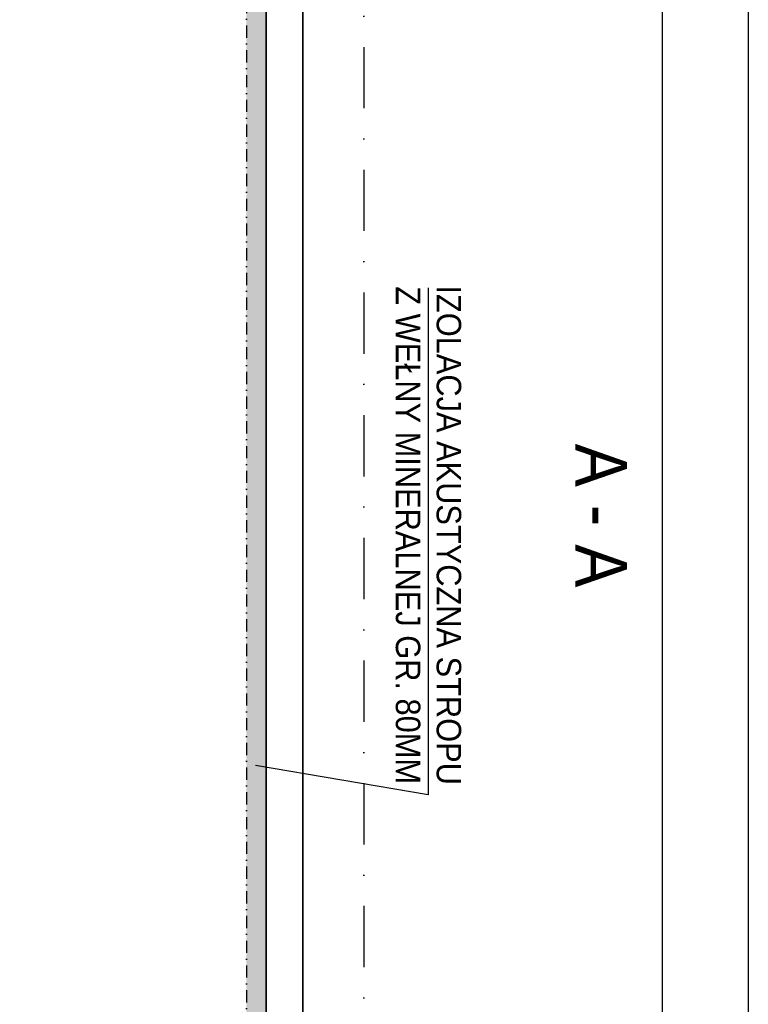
# Model space of a CAD drawing. Header units: millimetres. Extents: x -15538 to -14053, y -265397 to -264347.
# Tile 34 of 35: x -14350 to -14053, y -265129 to -264727. Entities that reach past the tile are written whole.
import ezdxf

# ---------------------------------------------------------------- set-up
doc = ezdxf.new("R2010")
doc.units = ezdxf.units.MM
doc.linetypes.add('ACAD_ISO05W100', pattern=[33, 24, -3, 0, -3, 0, -3])
doc.linetypes.add('DASHDOT2', pattern=[0.5, 0.25, -0.125, 0, -0.125])
doc.layers.get('0').update_dxf_attribs({"color": 20, "lineweight": 35})
for name, color, linetype in [('-- Budynek', 35, 'Continuous'), ('-- OPIS', 11, 'Continuous'), ('-- RAMKA', 11, 'Continuous'), ('Oś', 1, 'ACAD_ISO05W100')]:
    doc.layers.add(name, color=color, linetype=linetype)
doc.layers.add('-- CO_opis', color=11, linetype='Continuous', lineweight=0)
doc.styles.add('INSTADT', font='arial.ttf', dxfattribs={"width": 0.9})

# ---------------------------------------------------------------- blocks, each defined once
blk = doc.blocks.new('*U356')
at = {"layer": '-- RAMKA', "color": 50}
blk.add_lwpolyline([(0, 2970), (2100, 2970), (2100, 0), (0, 0)], close=True, dxfattribs=at)
at = {"layer": '-- RAMKA', "color": 11}
blk.add_lwpolyline([(300, 69.39), (2030, 69.39), (2030, 2900), (300, 2900)], close=True, dxfattribs=at)

msp = doc.modelspace()

# ---------------------------------------------------------------- hatches: boundary and pattern name
at = {"layer": 'Oś', "linetype": 'DASHDOT2', "ltscale": 300}
h = msp.add_hatch(dxfattribs=at)
h.set_pattern_fill('HONEY', color=50, scale=1.5, angle=45)
h.set_pattern_definition([(45, (-145794.732, -213145.5314), (2.13497036, 7.96781778), [4.7625, -9.525]), (165, (-145794.732, -213145.5314), (-7.96781779, -2.13497033), [4.7625, -9.525]), (105, (-145794.732, -213145.5314), (-5.83284743, 5.83284745), [-9.525, 4.7625])])
h.paths.add_polyline_path([(-14257.62, -264688.94), (-14257.62, -265185.94), (-14249.62, -265185.94), (-14249.62, -264688.94)])

# ---------------------------------------------------------------- linework, layer by layer
at = {"layer": '-- Budynek', "color": 50, "linetype": 'DASHDOT2', "ltscale": 100}
msp.add_lwpolyline([(-14209.62, -264637.94), (-14209.62, -265260.94), (-14541.62, -265260.94)], dxfattribs=at)
for p, q in [((-14249.62, -264688.94), (-14249.62, -265185.94)), ((-14234.62, -264688.94), (-14234.62, -265185.94))]:
    msp.add_line(p, q)
at = {"layer": 'Oś', "color": 50, "linetype": 'DASHDOT2', "ltscale": 20}
msp.add_line((-14257.62, -264688.94), (-14257.62, -265185.94), dxfattribs=at)

# ---------------------------------------------------------------- block references
at = {"xscale": 0.5, "yscale": 0.5, "zscale": 0.5, "rotation": 270}
msp.add_blockref('*U356', (-15537.73, -264346.94), dxfattribs=at)

# ---------------------------------------------------------------- texts
at = {"layer": '-- CO_opis', "color": 171, "linetype": 'Continuous', "ltscale": 0.6, "insert": (-14123.28, -264929.44), "char_height": 21, "attachment_point": 8, "rotation": 270, "style": 'INSTADT'}
msp.add_mtext('A - A', dxfattribs=at)

# ---------------------------------------------------------------- next in the draw order: texts
at = {"layer": '-- OPIS', "color": 11, "insert": (-14183.36, -264937.44), "char_height": 10, "attachment_point": 5, "rotation": 270, "style": 'INSTADT', "bg_fill": 3, "box_fill_scale": 1.1, "bg_fill_color": 256, "bg_fill_transparency": 0}
msp.add_mtext('IZOLACJA AKUSTYCZNA STROPU\\PZ WEŁNY MINERALNEJ GR. 80MM ', dxfattribs=at)

# ---------------------------------------------------------------- next in the draw order: linework, layer by layer
at = {"layer": '-- OPIS', "color": 11}
msp.add_lwpolyline([(-14183.36, -264836.39), (-14183.36, -265043.48), (-14253.94, -265031.53)], dxfattribs=at)

doc.saveas('drawing.dxf')
